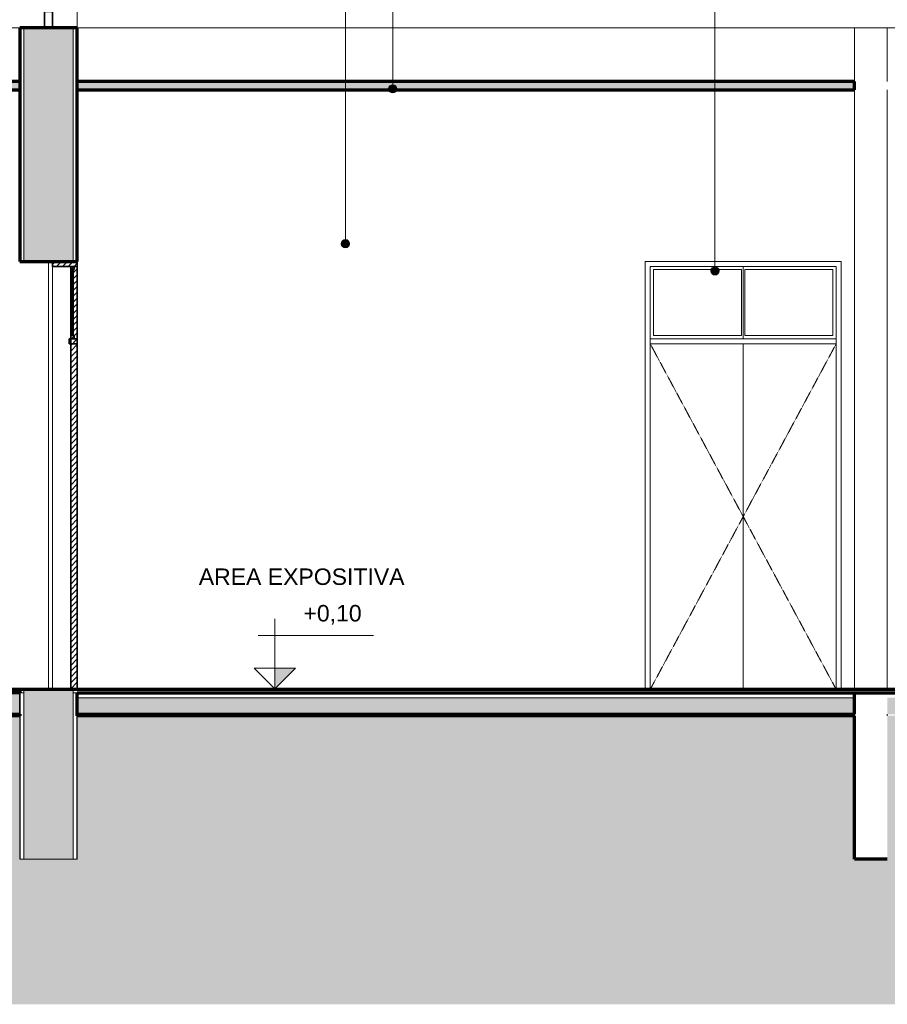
# Model space of a CAD drawing. Header units: millimetres. Extents: x -31894 to 53578, y -2162 to 8674.
# Tile 9 of 31: x -6771 to -1501, y -882 to 5098. Entities that reach past the tile are written whole.
import ezdxf

# ---------------------------------------------------------------- set-up
doc = ezdxf.new("R2010")
doc.units = ezdxf.units.MM
doc.linetypes.add('_Tracejado pequeno', pattern=[2.25, 1.5, -0.75])
for name, color, linetype, lineweight in [('A-CLNG', 13, 'Continuous', 25), ('A-CLNG-PATT', 13, 'Continuous', 25), ('A-DOOR', 31, 'Continuous', 18), ('A-DOOR-HDLN', 31, '_Tracejado pequeno', 18), ('A-FLOR', 192, 'Continuous', 18), ('A-FLOR-MCUT', 51, 'Continuous', 18), ('A-FLOR-PATT', 8, 'Continuous', 25), ('A-GENM', 13, 'Continuous', 18), ('A-WALL', 113, 'Continuous', 18), ('A-WALL-PATT', 111, 'Continuous', 70), ('G-ANNO-DIMS', 111, 'Continuous', 9), ('G-ANNO-TEXT', 231, 'Continuous', 9)]:
    doc.layers.add(name, color=color, linetype=linetype, lineweight=lineweight)
doc.styles.add('Arial_3', font='arial.ttf', dxfattribs={"height": 100})
pattern_1 = [(45, (-13711.87, 3294.04), (-17.67767, 17.67767), [])]

# ---------------------------------------------------------------- blocks, each defined once
blk = doc.blocks.new('porta dupla - P01 - 1_19 x 2_60 m-4336734-CORTE A - MANTER _ CONSTRUIR')
at = {"layer": 'A-DOOR'}
for p, q in [((-2941.4, 1030), (-2941.4, 3600)), ((-2941.4, 3600), (-1811.4, 3600)), ((-2376.4, 3160), (-2376.4, 3600)), ((-2376.4, 3160), (-2376.4, 3600)), ((-1811.4, 3600), (-1811.4, 1030)), ((-2921.4, 3580), (-2921.4, 3180)), ((-2386.4, 3580), (-2921.4, 3580)), ((-2386.4, 3180), (-2386.4, 3580)), ((-1831.4, 3580), (-2366.4, 3580)), ((-2366.4, 3580), (-2366.4, 3180)), ((-1831.4, 3180), (-1831.4, 3580)), ((-2386.4, 3180), (-2921.4, 3180)), ((-1831.4, 3180), (-2366.4, 3180)), ((-1811.4, 3160), (-2941.4, 3160)), ((-2941.4, 3130), (-1811.4, 3130)), ((-2376.4, 1030), (-2376.4, 3130)), ((-2376.4, 1030), (-2376.4, 3130))]:
    blk.add_line(p, q, dxfattribs=at)
at = {"layer": 'A-DOOR-HDLN'}
for p, q in [((-1811.4, 3130), (-2941.4, 3130)), ((-2941.4, 3130), (-2376.4, 2080)), ((-1811.4, 3130), (-2376.4, 2080)), ((-2376.4, 2080), (-2941.4, 1030)), ((-2376.4, 2080), (-1811.4, 1030))]:
    blk.add_line(p, q, dxfattribs=at)
blk = doc.blocks.new('porta dupla - P01 - 1_35 x 2_60 m-4336736-CORTE A - MANTER _ CONSTRUIR')
at = {"layer": 'A-DOOR'}
h = blk.add_hatch(dxfattribs=at)
h.set_pattern_fill('FP_1', color=256, style=0, pattern_type=2)
h.set_pattern_definition(pattern_1)
h.paths.add_polyline_path([(-6421.1, 3600), (-6421.1, 3630), (-6571.1, 3630), (-6571.1, 3600)], flags=0)
h = blk.add_hatch(dxfattribs=at)
h.set_pattern_fill('FP_1', color=256, style=0, pattern_type=2)
h.set_pattern_definition(pattern_1)
h.paths.add_polyline_path([(-6461.1, 1030), (-6421.1, 1030), (-6421.1, 3600), (-6461.1, 3600), (-6461.1, 1045)], flags=0)
h = blk.add_hatch(dxfattribs=at)
h.set_pattern_fill('FP_1', color=256, style=0, pattern_type=2)
h.set_pattern_definition(pattern_1)
h.paths.add_polyline_path([(-6441.1, 3160), (-6441.1, 3180), (-6461.1, 3180), (-6461.1, 3160)], flags=0)
h.paths.add_polyline_path([(-6461.1, 3580), (-6441.1, 3580), (-6441.1, 3600), (-6461.1, 3600)], flags=0)
h = blk.add_hatch(dxfattribs=at)
h.set_pattern_fill('FP_1', color=256, style=0, pattern_type=2)
h.set_pattern_definition(pattern_1)
h.paths.add_polyline_path([(-6421.1, 3130), (-6421.1, 3160), (-6471.1, 3160), (-6471.1, 3130)], flags=0)
at = {"layer": 'A-DOOR', "lineweight": 35}
for p, q in [((-6421.1, 3630), (-6571.1, 3630)), ((-6571.1, 3630), (-6571.1, 3600)), ((-6571.1, 3600), (-6421.1, 3600)), ((-6421.1, 3600), (-6461.1, 3600)), ((-6461.1, 3600), (-6461.1, 1030)), ((-6441.1, 3600), (-6461.1, 3600)), ((-6461.1, 3600), (-6461.1, 3580)), ((-6441.1, 3580), (-6441.1, 3600)), ((-6421.1, 3600), (-6421.1, 3630)), ((-6421.1, 1030), (-6421.1, 3600)), ((-6461.1, 3580), (-6441.1, 3580)), ((-6447.1, 3580), (-6455.1, 3580)), ((-6455.1, 3580), (-6455.1, 3180)), ((-6447.1, 3180), (-6447.1, 3580)), ((-6441.1, 3180), (-6461.1, 3180)), ((-6461.1, 3180), (-6461.1, 3160)), ((-6455.1, 3180), (-6447.1, 3180)), ((-6441.1, 3160), (-6441.1, 3180)), ((-6471.1, 3160), (-6471.1, 3130)), ((-6421.1, 3160), (-6471.1, 3160)), ((-6471.1, 3130), (-6421.1, 3130)), ((-6461.1, 3160), (-6441.1, 3160)), ((-6421.1, 3130), (-6421.1, 3160)), ((-6461.1, 1030), (-6421.1, 1030))]:
    blk.add_line(p, q, dxfattribs=at)
at = {"layer": 'A-DOOR'}
blk.add_line((-6571.1, 1030), (-6571.1, 3600), dxfattribs=at)
blk = doc.blocks.new('tesoura1 - tesoura-4027799-CORTE A - MANTER _ CONSTRUIR')
at = {"layer": 'A-GENM'}
blk.add_line((-6421.1, 5047.8), (2998.9, 5047.8), dxfattribs=at)
blk = doc.blocks.new('tesoura2 - tesoura-4027960-CORTE A - MANTER _ CONSTRUIR')
at = {"layer": 'A-GENM'}
for p, q in [((-6631.1, 5498.5), (-6631.1, 5598.7)), ((-6561.1, 5598.7), (-6561.1, 5498.5)), ((-6631.1, 5165.5), (-6631.1, 5396.2)), ((-6621.1, 5187.8), (-6621.1, 5396.2)), ((-6571.1, 5396.2), (-6571.1, 5187.8)), ((-6561.1, 5396.2), (-6561.1, 5165.5)), ((-6571.1, 5187.8), (-6621.1, 5187.8)), ((-6621.1, 5147.8), (-6621.1, 5187.8)), ((-6571.1, 5187.8), (-6571.1, 5147.8))]:
    blk.add_line(p, q, dxfattribs=at)
at = {"layer": 'A-GENM', "lineweight": 35}
for p, q in [((-6631.1, 5498.5), (-6631.1, 5396.2)), ((-6561.1, 5498.5), (-6631.1, 5498.5)), ((-6561.1, 5396.2), (-6561.1, 5498.5)), ((-6631.1, 5396.2), (-6561.1, 5396.2)), ((-6621.1, 5147.8), (-6621.1, 5047.8)), ((-6571.1, 5147.8), (-6621.1, 5147.8)), ((-6571.1, 5047.8), (-6571.1, 5147.8)), ((-6621.1, 5047.8), (-6571.1, 5047.8))]:
    blk.add_line(p, q, dxfattribs=at)
blk = doc.blocks.new('Spot Elevations - Spot elevation - Corte-10531-CORTE A - MANTER _ CONSTRUIR')
at = {"layer": 'G-ANNO-DIMS'}
blk.add_hatch(color=256, dxfattribs=at).paths.add_polyline_path([(-9619, 1155), (-9744, 1030), (-9744, 1155)], flags=0)
for p, q in [((-9744, 1155), (-9744, 1455)), ((-9145.2, 1355), (-9845.2, 1355)), ((-9869, 1155), (-9619, 1155)), ((-9744, 1030), (-9869, 1155)), ((-9869, 1155), (-9619, 1155)), ((-9619, 1155), (-9744, 1030)), ((-9744, 1030), (-9744, 1155)), ((-9744, 1155), (-9744, 1030))]:
    blk.add_line(p, q, dxfattribs=at)

msp = doc.modelspace()

# ---------------------------------------------------------------- hatches: boundary and pattern name
at = {"layer": 'A-CLNG-PATT', "lineweight": 18}
for points in [[(-6904.607, 4671.934), (-6771.115, 4671.934), (-6771.115, 4721.934), (-10271.115, 4721.934), (-10271.115, 4671.934), (-7195.178, 4671.934)], [(-2255.48, 4671.934), (-1701.115, 4671.934), (-1701.115, 4721.934), (-6421.115, 4721.934), (-6421.115, 4671.934), (-2836.621, 4671.934)]]:
    msp.add_hatch(color=171, dxfattribs=at).paths.add_polyline_path(points, flags=0)
at = {"layer": 'A-FLOR-PATT', "lineweight": 18}
msp.add_hatch(color=171, dxfattribs=at).paths.add_polyline_path([(-6904.607, 1010), (-6771.115, 1010), (-6771.115, 1030), (-27631.115, 1030), (-27631.115, 1010), (-7485.748, 1010)], flags=0)
h = msp.add_hatch(color=171, dxfattribs=at)
h.paths.add_polyline_path([(-13297.158, 880), (-10621.115, 880), (-10621.115, 1010), (-17691.115, 1010), (-17691.115, 880), (-15621.722, 880)], flags=0)
h.paths.add_polyline_path([(-6771.115, 880), (-6771.115, 1010), (-10271.115, 1010), (-10271.115, 880), (-6904.607, 880)], flags=0)
h.paths.add_polyline_path([(-29569.105, 880), (-27631.115, 880), (-27631.115, 1010), (-29821.115, 1010), (-29821.115, 880)], flags=0)
h.paths.add_polyline_path([(-27281.115, 880), (-22181.115, 880), (-22181.115, 1010), (-27281.115, 1010)], flags=0)
h.paths.add_polyline_path([(-21831.115, 880), (-18041.115, 880), (-18041.115, 1010), (-21831.115, 1010)], flags=0)
h = msp.add_hatch(dxfattribs=at)
h.set_pattern_fill('FP_2', color=256, style=0, pattern_type=2)
h.set_pattern_definition([(50, (-13711.87, 3294.04), (364.368, -31.8783), [38.1, -419.1]), (355, (-13711.87, 3294.04), (-70.486, 382.113), [30.48, -335.28]), (100.451, (-13681.5, 3291.38), (293.885, 350.2334), [32.38, -356.18]), (46.184, (-13711.87, 3395.64), (542.158, -84.086), [57.15, -628.65]), (96.636, (-13666.7, 3388.63), (474.805, 494.855), [48.57, -534.27]), (351.184, (-13711.87, 3395.64), (474.81, 494.85), [45.72, -502.92]), (21, (-13661.07, 3370.24), (303.2285, -204.5305), [38.1, -419.1]), (326, (-13661.07, 3370.24), (123.604, 368.376), [30.48, -335.28]), (71.451, (-13635.8, 3353.2), (426.834, 163.843), [32.38, -356.18]), (37.5, (-13711.87, 3294.04), (6.1766, 169.1102), [16.764, -314.452, 16.764, -323.596, -336.55]), (37.5, (-13711.87, 3294.04), (6.1766, 169.1102), [-671.576, 16.764, -319.786]), (7.5, (-13711.87, 3294.04), (133.6389, 200.3615), [16.764, -177.292, 16.764, -306.832, -128.27]), (7.5, (-13711.87, 3294.04), (133.6389, 200.3615), [-517.652, 16.764, -111.506]), (327.5, (-13825.16, 3294.04), (271.1818, -11.4584), [16.764, -110.236, 16.764, -905.256]), (327.5, (-13825.16, 3294.04), (271.1818, -11.4584), [-143.764, -379.476, 16.764, -509.016]), (317.5, (-13875.95, 3294.04), (296.2585, 50.853), [16.764, -148.336, 16.764, -246.38, -373.38]), (317.5, (-13875.95, 3294.04), (296.2585, 50.853), [-428.244, 16.764, -356.616])])
h.paths.add_polyline_path([(-1093.198, 880), (2998.885, 880), (2998.885, 980), (-1501.115, 980), (-1501.115, 880), (-1383.768, 880)], flags=0)
h.paths.add_polyline_path([(-6323.466, 880), (-1701.115, 880), (-1701.115, 980), (-6421.115, 980), (-6421.115, 880)], flags=0)
h = msp.add_hatch(dxfattribs=at)
h.set_pattern_fill('FP_3', color=256, style=0, pattern_type=2)
h.set_pattern_definition([(0, (-13711.87, 3294.04), (317.5, 317.5), [317.5, -317.5]), (0, (-13711.87, 3413.1), (317.5, 317.5), [317.5, -317.5]), (0, (-13711.87, 3532.16), (317.5, 317.5), [317.5, -317.5]), (90, (-13672.18, 3571.85), (-317.5, 317.5), [317.5, -317.5]), (90, (-13553.12, 3571.85), (-317.5, 317.5), [317.5, -317.5]), (90, (-13434.06, 3571.85), (-317.5, 317.5), [317.5, -317.5])])
h.paths.add_polyline_path([(-29965.917, -882.278), (3348.885, -882.278), (3348.885, -140), (2998.885, -140), (2998.885, 870), (-1501.115, 870), (-1501.115, 0), (-1701.115, 0), (-1701.115, 870), (-6421.115, 870), (-6421.115, 0), (-6771.115, 0), (-6771.115, 870), (-10271.115, 870), (-10271.115, 0), (-10621.115, 0), (-10621.115, 870), (-17691.115, 870), (-17691.115, 0), (-18041.115, 0), (-18041.115, 870), (-21831.115, 870), (-21831.115, 0), (-22181.115, 0), (-22181.115, 870), (-27281.115, 870), (-27281.115, 0), (-27631.115, 0), (-27631.115, 870), (-29821.115, 870), (-29821.115, -500), (-30071.115, -500), (-30071.115, -882.278), (-29966.969, -882.278)], flags=0)
at = {"layer": 'A-WALL-PATT'}
h = msp.add_hatch(color=256, dxfattribs=at)
h.paths.add_polyline_path([(-6446.115, 0), (-6446.115, 1030), (-6746.115, 1030), (-6746.115, 0)], flags=0)
h.paths.add_polyline_path([(-6446.115, 3630), (-6446.115, 5048.7), (-6746.115, 5048.7), (-6746.115, 3630)], flags=0)
at = {"layer": 'G-ANNO-TEXT'}
h = msp.add_hatch(color=250, dxfattribs=at)
edge = h.paths.add_edge_path(flags=0)
edge.add_arc((-4504.925, 4678.517), 25, 0, 360)
h = msp.add_hatch(color=250, dxfattribs=at)
edge = h.paths.add_edge_path(flags=0)
edge.add_arc((-4792.632, 3737.375), 25, 0, 360)
h = msp.add_hatch(color=250, dxfattribs=at)
edge = h.paths.add_edge_path(flags=0)
edge.add_arc((-2547.807, 3572.533), 25, 0, 360)

# ---------------------------------------------------------------- linework, layer by layer
at = {"layer": 'A-CLNG', "color": 7, "lineweight": 70}
for p, q in [((-6771.115, 4721.934), (-10271.115, 4721.934)), ((-10271.115, 4671.934), (-6771.115, 4671.934)), ((-1701.115, 4721.934), (-6421.115, 4721.934)), ((-6421.115, 4671.934), (-1701.115, 4671.934)), ((-1701.115, 4671.934), (-1701.115, 4721.934))]:
    msp.add_line(p, q, dxfattribs=at)
at = {"layer": 'A-FLOR', "color": 7, "lineweight": 70}
for p, q in [((-6746.115, 1030), (-29821.115, 1030)), ((-6771.115, 1010), (-10271.115, 1010)), ((-10271.115, 880), (-6771.115, 880))]:
    msp.add_line(p, q, dxfattribs=at)
at = {"layer": 'A-FLOR', "lineweight": 70}
for p, q in [((-6771.115, 1030), (-6771.115, 1010)), ((3011.39, 1030), (-6746.115, 1030)), ((-6421.115, 1010), (2998.885, 1010)), ((-1701.115, 880), (-1701.115, 1010)), ((-6771.115, 870), (-10271.115, 870)), ((-6421.115, 880), (-1701.115, 880)), ((-1701.115, 870), (-6421.115, 870)), ((-1701.115, 0), (-1701.115, 870)), ((-1501.115, 0), (-1701.115, 0))]:
    msp.add_line(p, q, dxfattribs=at)
at = {"layer": 'A-FLOR', "color": 5, "lineweight": 25}
msp.add_line((-6771.115, 880), (-6771.115, 1010), dxfattribs=at)
at = {"layer": 'A-FLOR-MCUT'}
for p, q in [((-6746.115, 1010), (-6746.115, 1030)), ((-6446.115, 1030), (-6446.115, 1010)), ((-1701.115, 980), (-6421.115, 980))]:
    msp.add_line(p, q, dxfattribs=at)
at = {"layer": 'A-WALL'}
for p, q in [((-6421.115, 5291.388), (-6421.115, 5048.7)), ((-6771.115, 5048.7), (-10271.115, 5048.7)), ((-6768.615, 5048.7), (-6768.615, 3630)), ((-6746.115, 5048.7), (-6746.115, 3630)), ((-6446.115, 5048.7), (-6446.115, 3630)), ((-6423.615, 5048.7), (-6423.615, 3630)), ((-1701.115, 4721.934), (-1701.115, 5047.776)), ((-1501.115, 5047.776), (-1501.115, 4721.934)), ((-1701.115, 1030), (-1701.115, 4671.934)), ((-1501.115, 4671.934), (-1501.115, 1030)), ((-6596.115, 3630), (-6596.115, 1030)), ((-2971.409, 1030), (-2971.409, 3630)), ((-2971.409, 3630), (-1781.409, 3630)), ((-1781.409, 3630), (-1781.409, 1030)), ((-6746.115, 1010), (-6771.115, 1010)), ((-6768.615, 1010), (-6768.615, 0)), ((-6746.115, 1010), (-6746.115, 0)), ((-6421.115, 1010), (-6446.115, 1010)), ((-6446.115, 1010), (-6446.115, 0)), ((-6423.615, 1010), (-6423.615, 0)), ((-6771.115, 870), (-6771.115, 0)), ((-6421.115, 0), (-6421.115, 870)), ((-1701.115, 870), (-1701.115, 880)), ((-1501.115, 880), (-1501.115, 870)), ((-6771.115, 0), (-6421.115, 0))]:
    msp.add_line(p, q, dxfattribs=at)
at = {"layer": 'A-WALL', "lineweight": 70}
for p, q in [((-6771.115, 5048.7), (-6771.115, 3630)), ((-6421.115, 5048.7), (-6771.115, 5048.7)), ((-6421.115, 3630), (-6421.115, 5048.7)), ((-6771.115, 3630), (-6421.115, 3630)), ((-6421.115, 870), (-6421.115, 1010)), ((-6771.115, 880), (-6771.115, 870))]:
    msp.add_line(p, q, dxfattribs=at)
at = {"layer": 'G-ANNO-DIMS'}
for p, q in [((-5205.101, 1033.656), (-5221.506, 1033.656)), ((-5205.101, 1030), (-5205.101, 1033.656))]:
    msp.add_line(p, q, dxfattribs=at)
at = {"layer": 'G-ANNO-TEXT', "color": 250}
for p, q in [((-4792.632, 3737.375), (-4792.632, 8622.434)), ((-4504.925, 4678.517), (-4504.925, 7689.433)), ((-2547.807, 3572.533), (-2547.807, 7689.433))]:
    msp.add_line(p, q, dxfattribs=at)
for centre in [(-4504.925, 4678.517), (-4792.632, 3737.375), (-2547.807, 3572.533)]:
    msp.add_circle(centre, 25, dxfattribs=at)

# ---------------------------------------------------------------- block references
at = {"layer": 'A-DOOR'}
for name in ['porta dupla - P01 - 1_35 x 2_60 m-4336736-CORTE A - MANTER _ CONSTRUIR', 'porta dupla - P01 - 1_19 x 2_60 m-4336734-CORTE A - MANTER _ CONSTRUIR']:
    msp.add_blockref(name, (0, 0), dxfattribs=at)
at = {"layer": 'A-GENM'}
for name in ['tesoura2 - tesoura-4027960-CORTE A - MANTER _ CONSTRUIR', 'tesoura1 - tesoura-4027799-CORTE A - MANTER _ CONSTRUIR']:
    msp.add_blockref(name, (0, 0), dxfattribs=at)
at = {"layer": 'G-ANNO-DIMS'}
msp.add_blockref('Spot Elevations - Spot elevation - Corte-10531-CORTE A - MANTER _ CONSTRUIR', (4522.486, 3.656), dxfattribs=at)

# ---------------------------------------------------------------- texts
at = {"layer": 'G-ANNO-DIMS', "insert": (-5047.493, 1543.188), "char_height": 100, "width": 422.3698, "attachment_point": 1, "line_spacing_factor": 0.941778, "style": 'Arial_3'}
msp.add_mtext('+0,10', dxfattribs=at)
at = {"layer": 'G-ANNO-TEXT', "color": 7, "insert": (-5683.369, 1764.933), "char_height": 100, "width": 1551.26531, "attachment_point": 1, "style": 'Arial_3'}
msp.add_mtext('AREA EXPOSITIVA', dxfattribs=at)

doc.saveas('drawing.dxf')
